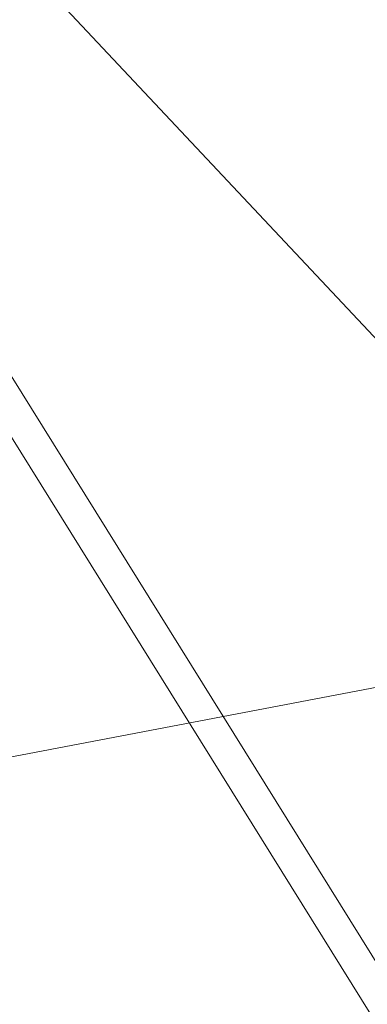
# Model space of a CAD drawing. Extents: x 3503739 to 3504470, y 5375172 to 5375561.
# Tile 52 of 142: x 3504139.0294 to 3504139.124, y 5375390.0086 to 5375390.2765. Entities that reach past the tile are written whole.
import ezdxf

# ---------------------------------------------------------------- set-up
doc = ezdxf.new("R2010")
doc.units = 0
doc.header["$MEASUREMENT"] = 0
doc.layers.add('_4WP_KANCADT_', color=7, linetype='Continuous')
doc.layers.add('BHM_WA', color=7, linetype='Continuous')

msp = doc.modelspace()

# ---------------------------------------------------------------- linework, layer by layer
at = {"layer": '_4WP_KANCADT_', "color": 7, "linetype": 'Continuous', "lineweight": 20}
msp.add_line((3504139.56424, 5375389.72342), (3504131.91123, 5375397.87138), dxfattribs=at)
at = {"layer": 'BHM_WA', "color": 254, "linetype": 'Continuous', "lineweight": 9}
for points in [[(3504139.26384, 5375389.79921, 0), (3504139.01254, 5375390.20292, 0)], [(3504139.25627, 5375389.79473, 0), (3504139.00496, 5375390.19845, 0)], [(3504138.9163, 5375389.34214, 0), (3504139.60391, 5375389.47326, 0), (3504139.47279, 5375390.16087, 0), (3504138.78518, 5375390.02975, 0), (3504139.47279, 5375390.16087, 0), (3504139.60391, 5375389.47326, 0), (3504138.9163, 5375389.34214, 0), (3504138.78518, 5375390.02975, 0), (3504138.9163, 5375389.34214, 0)], [(3504138.9163, 5375389.34214, 0), (3504139.60391, 5375389.47326, 0), (3504139.47279, 5375390.16087, 0), (3504138.78518, 5375390.02975, 0), (3504138.9163, 5375389.34214, 0), (3504139.60391, 5375389.47326, 0), (3504139.47279, 5375390.16087, 0), (3504138.78518, 5375390.02975, 0), (3504138.9163, 5375389.34214, 0)]]:
    msp.add_polyline3d(points, dxfattribs=at)

doc.saveas('drawing.dxf')
